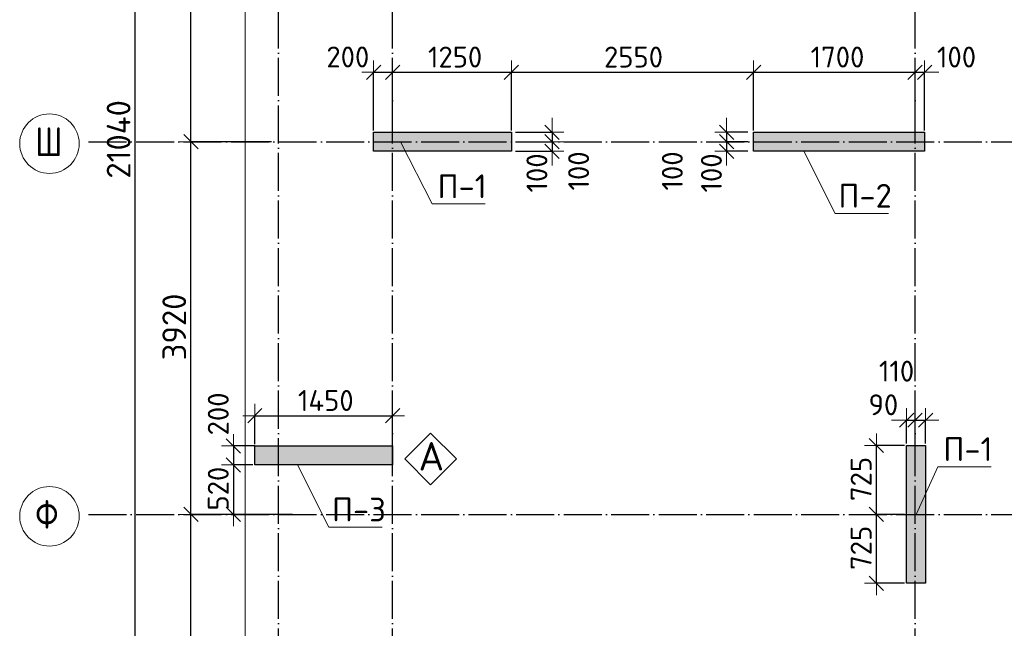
# Model space of a CAD drawing. Header units: millimetres. Extents: x -2725 to 87801, y 44707 to 71266.
# Tile 12 of 22: x 27275 to 37639, y 52142 to 58544. Entities that reach past the tile are written whole.
import ezdxf

# ---------------------------------------------------------------- set-up
doc = ezdxf.new("R2010")
doc.units = ezdxf.units.MM
doc.header["$PDMODE"] = 65
for name, pattern in [('______11', [500, 400, -50, 0, -50]), ('______3', [500, 400, -100]), ('______5', [1100, 800, -100, 100, -100])]:
    doc.linetypes.add(name, pattern=pattern)
for name, color, linetype, lineweight in [('Standard', 7, 'Continuous', 25), ('Балка_ общее', 7, '______3', 13), ('Высотная отметка (отверстия)', 7, 'Continuous', 13), ('Размерная линия_ общее', 7, 'Continuous', 13)]:
    doc.layers.add(name, color=color, linetype=linetype, lineweight=lineweight)
doc.layers.add('Осевая линия_ общее', color=7, linetype='______5', lineweight=13, true_color=0xa0a0a0)
doc.styles.add('ISOCPEUR', font='ISOCPEUR')
doc.dimstyles.new('DIMSTYLE_10', dxfattribs={"dimtxt": 220, "dimasz": 250, "dimexe": 0, "dimexo": 0, "dimgap": 110, "dimtad": 2, "dimdec": 0, "dimrnd": 5, "dimzin": 12, "dimdsep": 46, "dimtxsty": 'ISOCPEUR', "dimblk1": 'ALL_ML_STRICH', "dimblk2": 'ALL_ML_STRICH', "dimsah": 1, "dimcen": 0, "dimclrd": 7, "dimclre": 256, "dimclrt": 7, "dimadec": 0, "dimazin": 0, "dimtfac": 1, "dimtdec": 0, "dimtix": 1, "dimtmove": 2, "dimatfit": 3, "dimfxl": 0, "dimtzin": 0, "dimlwd": 0, "dimlwe": -3, "dimarcsym": 0})
doc.dimstyles.new('DIMSTYLE_13', dxfattribs={"dimtxt": 220, "dimasz": 250, "dimexe": 0, "dimexo": 0, "dimgap": 110, "dimtad": 2, "dimdec": 0, "dimrnd": 5, "dimzin": 12, "dimdsep": 46, "dimtxsty": 'ISOCPEUR', "dimblk1": 'ALL_ML_STRICH', "dimblk2": 'ALL_ML_STRICH', "dimsah": 1, "dimcen": 0, "dimclrd": 7, "dimclre": 256, "dimclrt": 7, "dimadec": 0, "dimazin": 0, "dimtfac": 1, "dimtdec": 0, "dimtix": 1, "dimtmove": 2, "dimatfit": 3, "dimfxl": 0, "dimtvp": 1.2, "dimtzin": 0, "dimlwd": 0, "dimlwe": -3, "dimarcsym": 0})
doc.dimstyles.new('DIMSTYLE_3', dxfattribs={"dimtxt": 250, "dimasz": 250, "dimexe": 0, "dimexo": 0, "dimgap": 125, "dimtad": 2, "dimdec": 0, "dimrnd": 5, "dimzin": 12, "dimdsep": 46, "dimtxsty": 'ISOCPEUR', "dimblk1": 'ALL_ML_STRICH', "dimblk2": 'ALL_ML_STRICH', "dimsah": 1, "dimcen": 0, "dimclrd": 7, "dimclre": 256, "dimclrt": 7, "dimadec": 0, "dimazin": 0, "dimtfac": 1, "dimtdec": 0, "dimtix": 1, "dimtmove": 2, "dimatfit": 3, "dimfxl": 0, "dimtzin": 0, "dimlwd": 0, "dimlwe": -3, "dimarcsym": 0})

# ---------------------------------------------------------------- blocks, each defined once
blk = doc.blocks.new('ALL_ML_STRICH')
at = {"color": 0, "linetype": 'ByBlock', "lineweight": -2}
for p, q in [((0, -0.5), (0, 0.5)), ((-1, 0), (0.5, 0)), ((-0.3, -0.3), (0.3, 0.3))]:
    blk.add_line(p, q, dxfattribs=at)
blk = doc.blocks.new('*D48')
at = {"layer": 'DEFPOINTS', "color": 7, "linetype": 'Continuous', "lineweight": 13, "transparency": 33554687}
for p in [(31000, 57991), (31000, 57360), (31200, 57360)]:
    blk.add_point(p, dxfattribs=at)
at = {"layer": 'Размерная линия_ общее', "color": 253, "linetype": 'Continuous', "lineweight": -2, "true_color": 0xa0a0a0, "transparency": 33554687}
for p, q in [((31000, 57380), (31000, 57991)), ((31200, 57380), (31200, 57991))]:
    blk.add_line(p, q, dxfattribs=at)
at = {"layer": 'Размерная линия_ общее', "color": 7, "linetype": 'Continuous', "lineweight": -2, "transparency": 33554687}
blk.add_line((31000, 57991), (31200, 57991), dxfattribs=at)
at = {"layer": 'Размерная линия_ общее', "color": 7, "linetype": 'Continuous', "lineweight": 13, "transparency": 33554687, "xscale": 250, "yscale": 250, "zscale": 250, "rotation": 180}
blk.add_blockref('ALL_ML_STRICH', (31000, 57991), dxfattribs=at)
at = {"layer": 'Размерная линия_ общее', "color": 7, "linetype": 'Continuous', "lineweight": 13, "transparency": 33554687, "xscale": 250, "yscale": 250, "zscale": 250}
blk.add_blockref('ALL_ML_STRICH', (31200, 57991), dxfattribs=at)
at = {"layer": 'Размерная линия_ общее', "color": 7, "linetype": 'Continuous', "lineweight": 13, "transparency": 33554687, "insert": (30729, 58152), "char_height": 220, "width": 660, "attachment_point": 5, "style": 'ISOCPEUR'}
blk.add_mtext('\\A1;{200}', dxfattribs=at)
blk = doc.blocks.new('*D49')
at = {"layer": 'DEFPOINTS', "color": 7, "linetype": 'Continuous', "lineweight": 13, "transparency": 33554687}
for p in [(31200, 57991), (31200, 57360), (32450, 57360)]:
    blk.add_point(p, dxfattribs=at)
at = {"layer": 'Размерная линия_ общее', "color": 253, "linetype": 'Continuous', "lineweight": -2, "true_color": 0xa0a0a0, "transparency": 33554687}
for p, q in [((31200, 57380), (31200, 57991)), ((32450, 57380), (32450, 57991))]:
    blk.add_line(p, q, dxfattribs=at)
at = {"layer": 'Размерная линия_ общее', "color": 7, "linetype": 'Continuous', "lineweight": -2, "transparency": 33554687}
blk.add_line((31200, 57991), (32450, 57991), dxfattribs=at)
at = {"layer": 'Размерная линия_ общее', "color": 7, "linetype": 'Continuous', "lineweight": 13, "transparency": 33554687, "xscale": 250, "yscale": 250, "zscale": 250, "rotation": 180}
blk.add_blockref('ALL_ML_STRICH', (31200, 57991), dxfattribs=at)
at = {"layer": 'Размерная линия_ общее', "color": 7, "linetype": 'Continuous', "lineweight": 13, "transparency": 33554687, "xscale": 250, "yscale": 250, "zscale": 250}
blk.add_blockref('ALL_ML_STRICH', (32450, 57991), dxfattribs=at)
at = {"layer": 'Размерная линия_ общее', "color": 7, "linetype": 'Continuous', "lineweight": 13, "transparency": 33554687, "insert": (31858, 58151), "char_height": 220, "width": 880, "attachment_point": 5, "style": 'ISOCPEUR'}
blk.add_mtext('\\A1;{1250}', dxfattribs=at)
blk = doc.blocks.new('*D50')
at = {"layer": 'DEFPOINTS', "color": 7, "linetype": 'Continuous', "lineweight": 13, "transparency": 33554687}
for p in [(32450, 57991), (32450, 57360), (35000, 57360)]:
    blk.add_point(p, dxfattribs=at)
at = {"layer": 'Размерная линия_ общее', "color": 253, "linetype": 'Continuous', "lineweight": -2, "true_color": 0xa0a0a0, "transparency": 33554687}
for p, q in [((32450, 57380), (32450, 57991)), ((35000, 57380), (35000, 57991))]:
    blk.add_line(p, q, dxfattribs=at)
at = {"layer": 'Размерная линия_ общее', "color": 7, "linetype": 'Continuous', "lineweight": -2, "transparency": 33554687}
blk.add_line((32450, 57991), (35000, 57991), dxfattribs=at)
at = {"layer": 'Размерная линия_ общее', "color": 7, "linetype": 'Continuous', "lineweight": 13, "transparency": 33554687, "xscale": 250, "yscale": 250, "zscale": 250, "rotation": 180}
blk.add_blockref('ALL_ML_STRICH', (32450, 57991), dxfattribs=at)
at = {"layer": 'Размерная линия_ общее', "color": 7, "linetype": 'Continuous', "lineweight": 13, "transparency": 33554687, "xscale": 250, "yscale": 250, "zscale": 250}
blk.add_blockref('ALL_ML_STRICH', (35000, 57991), dxfattribs=at)
at = {"layer": 'Размерная линия_ общее', "color": 7, "linetype": 'Continuous', "lineweight": 13, "transparency": 33554687, "insert": (33736, 58151), "char_height": 220, "width": 880, "attachment_point": 5, "style": 'ISOCPEUR'}
blk.add_mtext('\\A1;{2550}', dxfattribs=at)
blk = doc.blocks.new('*D51')
at = {"layer": 'DEFPOINTS', "color": 7, "linetype": 'Continuous', "lineweight": 13, "transparency": 33554687}
for p in [(35000, 57991), (35000, 57360), (36700, 57360)]:
    blk.add_point(p, dxfattribs=at)
at = {"layer": 'Размерная линия_ общее', "color": 253, "linetype": 'Continuous', "lineweight": -2, "true_color": 0xa0a0a0, "transparency": 33554687}
for p, q in [((35000, 57380), (35000, 57991)), ((36700, 57380), (36700, 57991))]:
    blk.add_line(p, q, dxfattribs=at)
at = {"layer": 'Размерная линия_ общее', "color": 7, "linetype": 'Continuous', "lineweight": -2, "transparency": 33554687}
blk.add_line((35000, 57991), (36700, 57991), dxfattribs=at)
at = {"layer": 'Размерная линия_ общее', "color": 7, "linetype": 'Continuous', "lineweight": 13, "transparency": 33554687, "xscale": 250, "yscale": 250, "zscale": 250, "rotation": 180}
blk.add_blockref('ALL_ML_STRICH', (35000, 57991), dxfattribs=at)
at = {"layer": 'Размерная линия_ общее', "color": 7, "linetype": 'Continuous', "lineweight": 13, "transparency": 33554687, "xscale": 250, "yscale": 250, "zscale": 250}
blk.add_blockref('ALL_ML_STRICH', (36700, 57991), dxfattribs=at)
at = {"layer": 'Размерная линия_ общее', "color": 7, "linetype": 'Continuous', "lineweight": 13, "transparency": 33554687, "insert": (35883, 58151), "char_height": 220, "width": 880, "attachment_point": 5, "style": 'ISOCPEUR'}
blk.add_mtext('\\A1;{1700}', dxfattribs=at)
blk = doc.blocks.new('*D52')
at = {"layer": 'DEFPOINTS', "color": 7, "linetype": 'Continuous', "lineweight": 13, "transparency": 33554687}
for p in [(36700, 57991), (36700, 57360), (36800, 57360)]:
    blk.add_point(p, dxfattribs=at)
at = {"layer": 'Размерная линия_ общее', "color": 253, "linetype": 'Continuous', "lineweight": -2, "true_color": 0xa0a0a0, "transparency": 33554687}
for p, q in [((36700, 57380), (36700, 57991)), ((36800, 57380), (36800, 57991))]:
    blk.add_line(p, q, dxfattribs=at)
at = {"layer": 'Размерная линия_ общее', "color": 7, "linetype": 'Continuous', "lineweight": -2, "transparency": 33554687}
blk.add_line((36700, 57991), (36800, 57991), dxfattribs=at)
at = {"layer": 'Размерная линия_ общее', "color": 7, "linetype": 'Continuous', "lineweight": 13, "transparency": 33554687, "xscale": 250, "yscale": 250, "zscale": 250}
blk.add_blockref('ALL_ML_STRICH', (36800, 57991), dxfattribs=at)
at = {"layer": 'Размерная линия_ общее', "color": 7, "linetype": 'Continuous', "lineweight": 13, "transparency": 33554687, "xscale": 250, "yscale": 250, "zscale": 250, "rotation": 180}
blk.add_blockref('ALL_ML_STRICH', (36700, 57991), dxfattribs=at)
at = {"layer": 'Размерная линия_ общее', "color": 7, "linetype": 'Continuous', "lineweight": 13, "transparency": 33554687, "insert": (37136, 58151), "char_height": 220, "width": 660, "attachment_point": 5, "style": 'ISOCPEUR'}
blk.add_mtext('\\A1;{100}', dxfattribs=at)
blk = doc.blocks.new('*D53')
at = {"layer": 'DEFPOINTS', "color": 7, "linetype": 'Continuous', "lineweight": 13, "transparency": 33554687}
for p in [(29750, 54378), (29750, 54060), (31200, 54060)]:
    blk.add_point(p, dxfattribs=at)
at = {"layer": 'Размерная линия_ общее', "color": 253, "linetype": 'Continuous', "lineweight": -2, "true_color": 0xa0a0a0, "transparency": 33554687}
for p, q in [((29750, 54080), (29750, 54378)), ((31200, 54080), (31200, 54378))]:
    blk.add_line(p, q, dxfattribs=at)
at = {"layer": 'Размерная линия_ общее', "color": 7, "linetype": 'Continuous', "lineweight": -2, "transparency": 33554687}
blk.add_line((29750, 54378), (31200, 54378), dxfattribs=at)
at = {"layer": 'Размерная линия_ общее', "color": 7, "linetype": 'Continuous', "lineweight": 13, "transparency": 33554687, "xscale": 250, "yscale": 250, "zscale": 250, "rotation": 180}
blk.add_blockref('ALL_ML_STRICH', (29750, 54378), dxfattribs=at)
at = {"layer": 'Размерная линия_ общее', "color": 7, "linetype": 'Continuous', "lineweight": 13, "transparency": 33554687, "xscale": 250, "yscale": 250, "zscale": 250}
blk.add_blockref('ALL_ML_STRICH', (31200, 54378), dxfattribs=at)
at = {"layer": 'Размерная линия_ общее', "color": 7, "linetype": 'Continuous', "lineweight": 13, "transparency": 33554687, "insert": (30497, 54538), "char_height": 220, "width": 880, "attachment_point": 5, "style": 'ISOCPEUR'}
blk.add_mtext('\\A1;{1450}', dxfattribs=at)
blk = doc.blocks.new('*D71')
at = {"layer": 'DEFPOINTS', "color": 7, "linetype": 'Continuous', "lineweight": 13, "transparency": 33554687}
for p in [(36610, 53340), (36292, 52615), (36610, 52615)]:
    blk.add_point(p, dxfattribs=at)
at = {"layer": 'Размерная линия_ общее', "color": 253, "linetype": 'Continuous', "lineweight": -2, "true_color": 0xa0a0a0, "transparency": 33554687}
for p, q in [((36590, 53340), (36292, 53340)), ((36590, 52615), (36292, 52615))]:
    blk.add_line(p, q, dxfattribs=at)
at = {"layer": 'Размерная линия_ общее', "color": 7, "linetype": 'Continuous', "lineweight": -2, "transparency": 33554687}
blk.add_line((36292, 52615), (36292, 53340), dxfattribs=at)
at = {"layer": 'Размерная линия_ общее', "color": 7, "linetype": 'Continuous', "lineweight": 13, "transparency": 33554687, "xscale": 250, "yscale": 250, "zscale": 250}
for p, rotation in [((36292, 53340), 90), ((36292, 52615), 270)]:
    blk.add_blockref('ALL_ML_STRICH', p, dxfattribs=dict(at, rotation=rotation))
at = {"layer": 'Размерная линия_ общее', "color": 7, "linetype": 'Continuous', "lineweight": 13, "transparency": 33554687, "insert": (36132, 52988), "char_height": 220, "width": 660, "attachment_point": 5, "rotation": 90, "style": 'ISOCPEUR'}
blk.add_mtext('\\A1;{725}', dxfattribs=at)
blk = doc.blocks.new('*D72')
at = {"layer": 'DEFPOINTS', "color": 7, "linetype": 'Continuous', "lineweight": 13, "transparency": 33554687}
for p in [(36610, 54065), (36292, 53340), (36610, 53340)]:
    blk.add_point(p, dxfattribs=at)
at = {"layer": 'Размерная линия_ общее', "color": 253, "linetype": 'Continuous', "lineweight": -2, "true_color": 0xa0a0a0, "transparency": 33554687}
for p, q in [((36590, 54065), (36292, 54065)), ((36590, 53340), (36292, 53340))]:
    blk.add_line(p, q, dxfattribs=at)
at = {"layer": 'Размерная линия_ общее', "color": 7, "linetype": 'Continuous', "lineweight": -2, "transparency": 33554687}
blk.add_line((36292, 53340), (36292, 54065), dxfattribs=at)
at = {"layer": 'Размерная линия_ общее', "color": 7, "linetype": 'Continuous', "lineweight": 13, "transparency": 33554687, "xscale": 250, "yscale": 250, "zscale": 250}
for p, rotation in [((36292, 54065), 90), ((36292, 53340), 270)]:
    blk.add_blockref('ALL_ML_STRICH', p, dxfattribs=dict(at, rotation=rotation))
at = {"layer": 'Размерная линия_ общее', "color": 7, "linetype": 'Continuous', "lineweight": 13, "transparency": 33554687, "insert": (36132, 53713), "char_height": 220, "width": 660, "attachment_point": 5, "rotation": 90, "style": 'ISOCPEUR'}
blk.add_mtext('\\A1;{725}', dxfattribs=at)
blk = doc.blocks.new('*D105')
at = {"layer": 'DEFPOINTS', "color": 7, "linetype": 'Continuous', "lineweight": 13, "transparency": 33554687}
for p in [(34716, 57360), (34961, 57360), (34961, 57260)]:
    blk.add_point(p, dxfattribs=at)
at = {"layer": 'Размерная линия_ общее', "color": 253, "linetype": 'Continuous', "lineweight": -2, "true_color": 0xa0a0a0, "transparency": 33554687}
for p, q in [((34941, 57360), (34716, 57360)), ((34941, 57260), (34716, 57260))]:
    blk.add_line(p, q, dxfattribs=at)
at = {"layer": 'Размерная линия_ общее', "color": 7, "linetype": 'Continuous', "lineweight": -2, "transparency": 33554687}
blk.add_line((34716, 57360), (34716, 57260), dxfattribs=at)
at = {"layer": 'Размерная линия_ общее', "color": 7, "linetype": 'Continuous', "lineweight": 13, "transparency": 33554687, "xscale": 250, "yscale": 250, "zscale": 250}
for p, rotation in [((34716, 57260), 270), ((34716, 57360), 90)]:
    blk.add_blockref('ALL_ML_STRICH', p, dxfattribs=dict(at, rotation=rotation))
at = {"layer": 'Размерная линия_ общее', "color": 7, "linetype": 'Continuous', "lineweight": 13, "transparency": 33554687, "insert": (34145, 56953), "char_height": 220, "width": 660, "attachment_point": 5, "rotation": 90, "style": 'ISOCPEUR'}
blk.add_mtext('\\A1;{100}', dxfattribs=at)
blk = doc.blocks.new('*D106')
at = {"layer": 'DEFPOINTS', "color": 7, "linetype": 'Continuous', "lineweight": 13, "transparency": 33554687}
for p in [(34716, 57260), (34961, 57260), (34961, 57160)]:
    blk.add_point(p, dxfattribs=at)
at = {"layer": 'Размерная линия_ общее', "color": 253, "linetype": 'Continuous', "lineweight": -2, "true_color": 0xa0a0a0, "transparency": 33554687}
for p, q in [((34941, 57260), (34716, 57260)), ((34941, 57160), (34716, 57160))]:
    blk.add_line(p, q, dxfattribs=at)
at = {"layer": 'Размерная линия_ общее', "color": 7, "linetype": 'Continuous', "lineweight": -2, "transparency": 33554687}
blk.add_line((34716, 57260), (34716, 57160), dxfattribs=at)
at = {"layer": 'Размерная линия_ общее', "color": 7, "linetype": 'Continuous', "lineweight": 13, "transparency": 33554687, "xscale": 250, "yscale": 250, "zscale": 250}
for p, rotation in [((34716, 57160), 270), ((34716, 57260), 90)]:
    blk.add_blockref('ALL_ML_STRICH', p, dxfattribs=dict(at, rotation=rotation))
at = {"layer": 'Размерная линия_ общее', "color": 7, "linetype": 'Continuous', "lineweight": 13, "transparency": 33554687, "insert": (34556, 56932), "char_height": 220, "width": 660, "attachment_point": 5, "rotation": 90, "style": 'ISOCPEUR'}
blk.add_mtext('\\A1;{100}', dxfattribs=at)
blk = doc.blocks.new('*D107')
at = {"layer": 'DEFPOINTS', "color": 7, "linetype": 'Continuous', "lineweight": 13, "transparency": 33554687}
for p in [(36610, 54331), (36610, 54065), (36700, 54065)]:
    blk.add_point(p, dxfattribs=at)
at = {"layer": 'Размерная линия_ общее', "color": 253, "linetype": 'Continuous', "lineweight": -2, "true_color": 0xa0a0a0, "transparency": 33554687}
for p, q in [((36610, 54085), (36610, 54331)), ((36700, 54085), (36700, 54331))]:
    blk.add_line(p, q, dxfattribs=at)
at = {"layer": 'Размерная линия_ общее', "color": 7, "linetype": 'Continuous', "lineweight": -2, "transparency": 33554687}
blk.add_line((36610, 54331), (36700, 54331), dxfattribs=at)
at = {"layer": 'Размерная линия_ общее', "color": 7, "linetype": 'Continuous', "lineweight": 13, "transparency": 33554687, "xscale": 250, "yscale": 250, "zscale": 250}
blk.add_blockref('ALL_ML_STRICH', (36700, 54331), dxfattribs=at)
at = {"layer": 'Размерная линия_ общее', "color": 7, "linetype": 'Continuous', "lineweight": 13, "transparency": 33554687, "xscale": 250, "yscale": 250, "zscale": 250, "rotation": 180}
blk.add_blockref('ALL_ML_STRICH', (36610, 54331), dxfattribs=at)
at = {"layer": 'Размерная линия_ общее', "color": 7, "linetype": 'Continuous', "lineweight": 13, "transparency": 33554687, "insert": (36366, 54493), "char_height": 220, "width": 440, "attachment_point": 5, "style": 'ISOCPEUR'}
blk.add_mtext('\\A1;{90}', dxfattribs=at)
blk = doc.blocks.new('*D108')
at = {"layer": 'DEFPOINTS', "color": 7, "linetype": 'Continuous', "lineweight": 13, "transparency": 33554687}
for p in [(36700, 54331), (36700, 54065), (36810, 54065)]:
    blk.add_point(p, dxfattribs=at)
at = {"layer": 'Размерная линия_ общее', "color": 253, "linetype": 'Continuous', "lineweight": -2, "true_color": 0xa0a0a0, "transparency": 33554687}
for p, q in [((36700, 54085), (36700, 54331)), ((36810, 54085), (36810, 54331))]:
    blk.add_line(p, q, dxfattribs=at)
at = {"layer": 'Размерная линия_ общее', "color": 7, "linetype": 'Continuous', "lineweight": -2, "transparency": 33554687}
blk.add_line((36700, 54331), (36810, 54331), dxfattribs=at)
at = {"layer": 'Размерная линия_ общее', "color": 7, "linetype": 'Continuous', "lineweight": 13, "transparency": 33554687, "xscale": 250, "yscale": 250, "zscale": 250}
blk.add_blockref('ALL_ML_STRICH', (36810, 54331), dxfattribs=at)
at = {"layer": 'Размерная линия_ общее', "color": 7, "linetype": 'Continuous', "lineweight": 13, "transparency": 33554687, "xscale": 250, "yscale": 250, "zscale": 250, "rotation": 180}
blk.add_blockref('ALL_ML_STRICH', (36700, 54331), dxfattribs=at)
at = {"layer": 'Размерная линия_ общее', "color": 7, "linetype": 'Continuous', "lineweight": 13, "transparency": 33554687, "insert": (36505, 54847), "char_height": 220, "width": 660, "attachment_point": 5, "style": 'ISOCPEUR'}
blk.add_mtext('\\A1;{110}', dxfattribs=at)
blk = doc.blocks.new('*D109')
at = {"layer": 'DEFPOINTS', "color": 7, "linetype": 'Continuous', "lineweight": 13, "transparency": 33554687}
for p in [(32474, 57360), (32879, 57360), (32474, 57260)]:
    blk.add_point(p, dxfattribs=at)
at = {"layer": 'Размерная линия_ общее', "color": 253, "linetype": 'Continuous', "lineweight": -2, "true_color": 0xa0a0a0, "transparency": 33554687}
for p, q in [((32494, 57360), (32879, 57360)), ((32494, 57260), (32879, 57260))]:
    blk.add_line(p, q, dxfattribs=at)
at = {"layer": 'Размерная линия_ общее', "color": 7, "linetype": 'Continuous', "lineweight": -2, "transparency": 33554687}
blk.add_line((32879, 57360), (32879, 57260), dxfattribs=at)
at = {"layer": 'Размерная линия_ общее', "color": 7, "linetype": 'Continuous', "lineweight": 13, "transparency": 33554687, "xscale": 250, "yscale": 250, "zscale": 250}
for p, rotation in [((32879, 57260), 270), ((32879, 57360), 90)]:
    blk.add_blockref('ALL_ML_STRICH', p, dxfattribs=dict(at, rotation=rotation))
at = {"layer": 'Размерная линия_ общее', "color": 7, "linetype": 'Continuous', "lineweight": 13, "transparency": 33554687, "insert": (33158, 56953), "char_height": 220, "width": 660, "attachment_point": 5, "rotation": 90, "style": 'ISOCPEUR'}
blk.add_mtext('\\A1;{100}', dxfattribs=at)
blk = doc.blocks.new('*D110')
at = {"layer": 'DEFPOINTS', "color": 7, "linetype": 'Continuous', "lineweight": 13, "transparency": 33554687}
for p in [(32474, 57260), (32879, 57260), (32474, 57160)]:
    blk.add_point(p, dxfattribs=at)
at = {"layer": 'Размерная линия_ общее', "color": 253, "linetype": 'Continuous', "lineweight": -2, "true_color": 0xa0a0a0, "transparency": 33554687}
for p, q in [((32494, 57260), (32879, 57260)), ((32494, 57160), (32879, 57160))]:
    blk.add_line(p, q, dxfattribs=at)
at = {"layer": 'Размерная линия_ общее', "color": 7, "linetype": 'Continuous', "lineweight": -2, "transparency": 33554687}
blk.add_line((32879, 57260), (32879, 57160), dxfattribs=at)
at = {"layer": 'Размерная линия_ общее', "color": 7, "linetype": 'Continuous', "lineweight": 13, "transparency": 33554687, "xscale": 250, "yscale": 250, "zscale": 250}
for p, rotation in [((32879, 57160), 270), ((32879, 57260), 90)]:
    blk.add_blockref('ALL_ML_STRICH', p, dxfattribs=dict(at, rotation=rotation))
at = {"layer": 'Размерная линия_ общее', "color": 7, "linetype": 'Continuous', "lineweight": 13, "transparency": 33554687, "insert": (32719, 56932), "char_height": 220, "width": 660, "attachment_point": 5, "rotation": 90, "style": 'ISOCPEUR'}
blk.add_mtext('\\A1;{100}', dxfattribs=at)
blk = doc.blocks.new('СЛОЖНЫЙ_ОБЪЕКТ_1')
at = {"layer": 'Standard', "color": 7, "linetype": 'Continuous', "lineweight": 13, "transparency": 33554687}
blk.add_lwpolyline([(31600, 54195), (31872, 53923), (31600, 53650), (31328, 53923), (31600, 54195)], close=True, dxfattribs=at)
at = {"layer": 'Standard', "color": 7, "linetype": 'Continuous', "lineweight": 13, "transparency": 33554687, "insert": (31473, 53951), "char_height": 300, "width": 392.73, "attachment_point": 4, "style": 'ISOCPEUR'}
blk.add_mtext('\\A1;{\\fISOCPEUR|i0|b0;\\H300.000000;\\W1.000000;\\C7;А}\\P', dxfattribs=at)
blk = doc.blocks.new('*D148')
at = {"layer": 'DEFPOINTS', "color": 7, "linetype": 'Continuous', "lineweight": 13, "transparency": 33554687}
for p in [(28774, 67780), (28160, 46740), (28491, 46740)]:
    blk.add_point(p, dxfattribs=at)
at = {"layer": 'Балка_ общее', "color": 251, "linetype": 'Continuous', "lineweight": -2, "true_color": 0x656565, "transparency": 33554687}
for p, q in [((28764, 67780), (28491, 67780)), ((28170, 46740), (28491, 46740))]:
    blk.add_line(p, q, dxfattribs=at)
at = {"layer": 'Балка_ общее', "color": 7, "linetype": 'Continuous', "lineweight": -2, "transparency": 33554687}
blk.add_line((28491, 46740), (28491, 67780), dxfattribs=at)
at = {"layer": 'Балка_ общее', "color": 7, "linetype": 'Continuous', "lineweight": 13, "transparency": 33554687, "xscale": 250, "yscale": 250, "zscale": 250}
for p, rotation in [((28491, 67780), 90), ((28491, 46740), 270)]:
    blk.add_blockref('ALL_ML_STRICH', p, dxfattribs=dict(at, rotation=rotation))
at = {"layer": 'Балка_ общее', "color": 7, "linetype": 'Continuous', "lineweight": 13, "transparency": 33554687, "insert": (28316, 57285), "char_height": 250, "width": 1250, "attachment_point": 5, "rotation": 90, "style": 'ISOCPEUR'}
blk.add_mtext('\\A1;{21040}', dxfattribs=at)
blk = doc.blocks.new('*D150')
at = {"layer": 'DEFPOINTS', "color": 7, "linetype": 'Continuous', "lineweight": 13, "transparency": 33554687}
for p in [(30156, 53340), (29077, 50040), (29732, 50040)]:
    blk.add_point(p, dxfattribs=at)
at = {"layer": 'Балка_ общее', "color": 251, "linetype": 'Continuous', "lineweight": -2, "true_color": 0x656565, "transparency": 33554687}
for p, q in [((30146, 53340), (29077, 53340)), ((29722, 50040), (29077, 50040))]:
    blk.add_line(p, q, dxfattribs=at)
at = {"layer": 'Балка_ общее', "color": 7, "linetype": 'Continuous', "lineweight": -2, "transparency": 33554687}
blk.add_line((29077, 50040), (29077, 53340), dxfattribs=at)
at = {"layer": 'Балка_ общее', "color": 7, "linetype": 'Continuous', "lineweight": 13, "transparency": 33554687, "xscale": 250, "yscale": 250, "zscale": 250}
for p, rotation in [((29077, 53340), 90), ((29077, 50040), 270)]:
    blk.add_blockref('ALL_ML_STRICH', p, dxfattribs=dict(at, rotation=rotation))
at = {"layer": 'Балка_ общее', "color": 7, "linetype": 'Continuous', "lineweight": 13, "transparency": 33554687, "insert": (28902, 51702), "char_height": 250, "width": 1000, "attachment_point": 5, "rotation": 90, "style": 'ISOCPEUR'}
blk.add_mtext('\\A1;{3300}', dxfattribs=at)
blk = doc.blocks.new('*D151')
at = {"layer": 'DEFPOINTS', "color": 7, "linetype": 'Continuous', "lineweight": 13, "transparency": 33554687}
for p in [(29934, 57260), (29077, 53340), (30156, 53340)]:
    blk.add_point(p, dxfattribs=at)
at = {"layer": 'Балка_ общее', "color": 251, "linetype": 'Continuous', "lineweight": -2, "true_color": 0x656565, "transparency": 33554687}
for p, q in [((29924, 57260), (29077, 57260)), ((30146, 53340), (29077, 53340))]:
    blk.add_line(p, q, dxfattribs=at)
at = {"layer": 'Балка_ общее', "color": 7, "linetype": 'Continuous', "lineweight": -2, "transparency": 33554687}
blk.add_line((29077, 53340), (29077, 57260), dxfattribs=at)
at = {"layer": 'Балка_ общее', "color": 7, "linetype": 'Continuous', "lineweight": 13, "transparency": 33554687, "xscale": 250, "yscale": 250, "zscale": 250}
for p, rotation in [((29077, 57260), 90), ((29077, 53340), 270)]:
    blk.add_blockref('ALL_ML_STRICH', p, dxfattribs=dict(at, rotation=rotation))
at = {"layer": 'Балка_ общее', "color": 7, "linetype": 'Continuous', "lineweight": 13, "transparency": 33554687, "insert": (28902, 55312), "char_height": 250, "width": 1000, "attachment_point": 5, "rotation": 90, "style": 'ISOCPEUR'}
blk.add_mtext('\\A1;{3920}', dxfattribs=at)
blk = doc.blocks.new('*D152')
at = {"layer": 'DEFPOINTS', "color": 7, "linetype": 'Continuous', "lineweight": 13, "transparency": 33554687}
for p in [(30024, 61180), (29077, 57260), (29934, 57260)]:
    blk.add_point(p, dxfattribs=at)
at = {"layer": 'Балка_ общее', "color": 251, "linetype": 'Continuous', "lineweight": -2, "true_color": 0x656565, "transparency": 33554687}
for p, q in [((30014, 61180), (29077, 61180)), ((29924, 57260), (29077, 57260))]:
    blk.add_line(p, q, dxfattribs=at)
at = {"layer": 'Балка_ общее', "color": 7, "linetype": 'Continuous', "lineweight": -2, "transparency": 33554687}
blk.add_line((29077, 57260), (29077, 61180), dxfattribs=at)
at = {"layer": 'Балка_ общее', "color": 7, "linetype": 'Continuous', "lineweight": 13, "transparency": 33554687, "xscale": 250, "yscale": 250, "zscale": 250}
for p, rotation in [((29077, 61180), 90), ((29077, 57260), 270)]:
    blk.add_blockref('ALL_ML_STRICH', p, dxfattribs=dict(at, rotation=rotation))
at = {"layer": 'Балка_ общее', "color": 7, "linetype": 'Continuous', "lineweight": 13, "transparency": 33554687, "insert": (28902, 59232), "char_height": 250, "width": 1000, "attachment_point": 5, "rotation": 90, "style": 'ISOCPEUR'}
blk.add_mtext('\\A1;{3920}', dxfattribs=at)
blk = doc.blocks.new('СЛОЖНЫЙ_ОБЪЕКТ_3')
at = {"layer": 'Осевая линия_ общее', "color": 253, "linetype": '______11', "lineweight": -3, "true_color": 0xa0a0a0, "transparency": 33554687}
for p, q in [((30000, 45740), (30000, 69780)), ((31200, 45740), (31200, 69780)), ((36700, 45740), (36700, 69780)), ((28000, 57260), (44790, 57260)), ((28000, 53340), (44790, 53340))]:
    blk.add_line(p, q, dxfattribs=at)
at = {"layer": 'Осевая линия_ общее', "color": 7, "linetype": 'Continuous', "lineweight": 13, "transparency": 33554687}
for centre in [(27588, 57240), (27588, 53320)]:
    blk.add_circle(centre, 313, dxfattribs=at)
at = {"layer": 'Осевая линия_ общее', "color": 7, "linetype": 'Continuous', "lineweight": 13, "transparency": 33554687, "char_height": 300, "width": 425, "attachment_point": 7, "style": 'ISOCPEUR'}
for s, insert in [('\\W0.83;Ш', (27438, 57110)), ('\\W0.83;Ф', (27438, 53190))]:
    blk.add_mtext(s, dxfattribs=dict(at, insert=insert))
blk = doc.blocks.new('*D178')
at = {"layer": 'DEFPOINTS', "color": 7, "linetype": 'Continuous', "lineweight": 13, "transparency": 33554687}
for p in [(29525, 54060), (29770, 54060), (29750, 53860)]:
    blk.add_point(p, dxfattribs=at)
at = {"layer": 'Размерная линия_ общее', "color": 253, "linetype": 'Continuous', "lineweight": -2, "true_color": 0xa0a0a0, "transparency": 33554687}
for p, q in [((29750, 54060), (29525, 54060)), ((29730, 53860), (29525, 53860))]:
    blk.add_line(p, q, dxfattribs=at)
at = {"layer": 'Размерная линия_ общее', "color": 7, "linetype": 'Continuous', "lineweight": -2, "transparency": 33554687}
blk.add_line((29525, 54060), (29525, 53860), dxfattribs=at)
at = {"layer": 'Размерная линия_ общее', "color": 7, "linetype": 'Continuous', "lineweight": 13, "transparency": 33554687, "xscale": 250, "yscale": 250, "zscale": 250}
for p, rotation in [((29525, 54060), 90), ((29525, 53860), 270)]:
    blk.add_blockref('ALL_ML_STRICH', p, dxfattribs=dict(at, rotation=rotation))
at = {"layer": 'Размерная линия_ общее', "color": 7, "linetype": 'Continuous', "lineweight": 13, "transparency": 33554687, "insert": (29365, 54397), "char_height": 220, "width": 660, "attachment_point": 5, "rotation": 90, "style": 'ISOCPEUR'}
blk.add_mtext('\\A1;{200}', dxfattribs=at)
blk = doc.blocks.new('*D179')
at = {"layer": 'DEFPOINTS', "color": 7, "linetype": 'Continuous', "lineweight": 13, "transparency": 33554687}
for p in [(29525, 53860), (29750, 53860), (29589, 53340)]:
    blk.add_point(p, dxfattribs=at)
at = {"layer": 'Размерная линия_ общее', "color": 253, "linetype": 'Continuous', "lineweight": -2, "true_color": 0xa0a0a0, "transparency": 33554687}
for p, q in [((29730, 53860), (29525, 53860)), ((29569, 53340), (29525, 53340))]:
    blk.add_line(p, q, dxfattribs=at)
at = {"layer": 'Размерная линия_ общее', "color": 7, "linetype": 'Continuous', "lineweight": -2, "transparency": 33554687}
blk.add_line((29525, 53860), (29525, 53340), dxfattribs=at)
at = {"layer": 'Размерная линия_ общее', "color": 7, "linetype": 'Continuous', "lineweight": 13, "transparency": 33554687, "xscale": 250, "yscale": 250, "zscale": 250}
for p, rotation in [((29525, 53860), 90), ((29525, 53340), 270)]:
    blk.add_blockref('ALL_ML_STRICH', p, dxfattribs=dict(at, rotation=rotation))
at = {"layer": 'Размерная линия_ общее', "color": 7, "linetype": 'Continuous', "lineweight": 13, "transparency": 33554687, "insert": (29365, 53611), "char_height": 220, "width": 660, "attachment_point": 5, "rotation": 90, "style": 'ISOCPEUR'}
blk.add_mtext('\\A1;{520}', dxfattribs=at)

msp = doc.modelspace()

# ---------------------------------------------------------------- hatches: boundary and pattern name
at = {"linetype": 'Continuous', "lineweight": 13, "transparency": 33554687}
for points in [[(31000, 57360), (31000, 57160), (32450, 57160), (32450, 57360)], [(35000, 57360), (35000, 57160), (36800, 57160), (36800, 57360)], [(29750, 54060), (29750, 53860), (31200, 53860), (31200, 54060)], [(36610, 52615), (36810, 52615), (36810, 54065), (36610, 54065)]]:
    msp.add_hatch(color=7, dxfattribs=at).paths.add_polyline_path(points)

# ---------------------------------------------------------------- linework, layer by layer
at = {"color": 7, "linetype": 'Continuous', "lineweight": -3, "transparency": 33554687}
for p, q in [((31000, 57160), (31000, 57360)), ((31000, 57360), (32450, 57360)), ((32450, 57360), (32450, 57160)), ((35000, 57160), (35000, 57360)), ((35000, 57360), (36800, 57360)), ((36800, 57360), (36800, 57160)), ((32450, 57160), (31000, 57160)), ((36800, 57160), (35000, 57160)), ((29750, 53860), (29750, 54060)), ((29750, 54060), (31200, 54060)), ((31200, 54060), (31200, 53860)), ((36610, 52615), (36610, 54065)), ((36610, 54065), (36810, 54065)), ((36810, 54065), (36810, 52615)), ((31200, 53860), (29750, 53860)), ((36810, 52615), (36610, 52615))]:
    msp.add_line(p, q, dxfattribs=at)
at = {"layer": 'Standard', "color": 7, "linetype": 'Continuous', "lineweight": 13, "transparency": 33554687}
msp.add_lwpolyline([(29650, 46540), (46020, 46540), (46020, 67980), (29650, 67980), (29650, 46540)], dxfattribs=at)
at = {"layer": 'Высотная отметка (отверстия)', "color": 7, "linetype": 'Continuous', "lineweight": 13, "transparency": 33554687}
for points in [[(31285, 57260), (31616.2, 56606.5), (32176.2, 56606.5)], [(35527.5, 57160), (35858.7, 56506.5), (36418.7, 56506.5)], [(30199.4, 53860), (30530.6, 53206.5), (31090.6, 53206.5)], [(36710, 53340), (36940.7, 53841.9), (37500.7, 53841.9)]]:
    msp.add_lwpolyline(points, dxfattribs=at)

# ---------------------------------------------------------------- block references
at = {"layer": 'Standard', "color": 7, "linetype": 'Continuous', "lineweight": 13, "transparency": 33554687}
msp.add_blockref('СЛОЖНЫЙ_ОБЪЕКТ_1', (0, 0), dxfattribs=at)
at = {"layer": 'Осевая линия_ общее', "color": 253, "linetype": '______11', "lineweight": -3, "true_color": 0xa0a0a0, "transparency": 33554687}
msp.add_blockref('СЛОЖНЫЙ_ОБЪЕКТ_3', (0, 0), dxfattribs=at)

# ---------------------------------------------------------------- texts
at = {"layer": 'Высотная отметка (отверстия)', "color": 7, "linetype": 'Continuous', "lineweight": 13, "transparency": 33554687, "char_height": 250, "attachment_point": 8, "style": 'ISOCPEUR'}
for s, insert, width in [('\\A1;{\\fISOCPEUR|i0|b0;\\H250.000000;\\W1.000000;\\C7;П-1}\\P', (31931.2, 56666.5), 604.167), ('\\A1;{\\fISOCPEUR|i0|b0;\\H250.000000;\\W1.000000;\\C7;П-2}\\P', (36173.7, 56566.5), 664.583), ('\\A1;{\\fISOCPEUR|i0|b0;\\H250.000000;\\W1.000000;\\C7;П-1}\\P', (37255.7, 53901.9), 604.167), ('\\A1;{\\fISOCPEUR|i0|b0;\\H250.000000;\\W1.000000;\\C7;П-3}\\P', (30845.6, 53266.5), 664.583)]:
    msp.add_mtext(s, dxfattribs=dict(at, insert=insert, width=width))

# ---------------------------------------------------------------- dimensions: what is measured, and where the dimension line sits
at = {"layer": 'Балка_ общее', "color": 7, "linetype": 'Continuous', "lineweight": 13, "transparency": 33554687}
for base, p1, p2, picture, middle in [((28491.4, 67780), (28170, 46740), (28763.8, 67780), '*D148', (28316.4, 57285)), ((29076.9, 61180), (29924.1, 57260), (30013.5, 61180), '*D152', (28901.9, 59232.5)), ((29076.9, 57260), (30145.8, 53340), (29924.1, 57260), '*D151', (28901.9, 55312.5)), ((29076.9, 53340), (29722.5, 50040), (30145.8, 53340), '*D150', (28901.9, 51702.5))]:
    dim = msp.add_linear_dim(base=base, p1=p1, p2=p2, angle=90, dimstyle='DIMSTYLE_3', override={"dimpost": '<>', "dimclrd": 7, "dimclre": 251, "dimclrt": 7, "dimlwd": 0, "dimlwe": 65533}, dxfattribs=at)
    dim.commit()
    dim.dimension.update_dxf_attribs({"geometry": picture, "text_midpoint": middle, "dimtype": 160})
at = {"layer": 'Размерная линия_ общее', "color": 7, "linetype": 'Continuous', "lineweight": 13, "transparency": 33554687}
for base, p1, p2, dimstyle, picture, middle in [((31200, 57991), (31000, 57380), (31200, 57380), 'DIMSTYLE_13', '*D48', (30728.6, 58152.1)), ((32450, 57991), (31200, 57380), (32450, 57380), 'DIMSTYLE_10', '*D49', (31858, 58151)), ((35000, 57991), (32450, 57380), (35000, 57380), 'DIMSTYLE_10', '*D50', (33736, 58151)), ((36700, 57991), (35000, 57380), (36700, 57380), 'DIMSTYLE_10', '*D51', (35883, 58151)), ((36800, 57991), (36700, 57380), (36800, 57380), 'DIMSTYLE_13', '*D52', (37136, 58151.2)), ((36810, 54330.9), (36700, 54085), (36810, 54085), 'DIMSTYLE_13', '*D108', (36505, 54847)), ((31200, 54377.6), (29750, 54080), (31200, 54080), 'DIMSTYLE_10', '*D53', (30497, 54537.6)), ((36700, 54330.9), (36610, 54085), (36700, 54085), 'DIMSTYLE_13', '*D107', (36366.4, 54492.5))]:
    dim = msp.add_linear_dim(base=base, p1=p1, p2=p2, dimstyle=dimstyle, override={"dimpost": '<>', "dimclrd": 7, "dimclre": 253, "dimclrt": 7, "dimlwd": 0, "dimlwe": 65533}, dxfattribs=at)
    dim.commit()
    dim.dimension.update_dxf_attribs({"geometry": picture, "text_midpoint": middle, "dimtype": 160})
for base, p1, p2, angle, dimstyle, picture, middle in [((32878.7, 57260), (32493.6, 57360), (32493.6, 57260), 270, 'DIMSTYLE_13', '*D109', (33157.6, 56952.6)), ((34716.1, 57260), (34941.2, 57360), (34941.2, 57260), 270, 'DIMSTYLE_13', '*D105', (34145, 56952.6)), ((32878.7, 57160), (32493.6, 57260), (32493.6, 57160), 270, 'DIMSTYLE_13', '*D110', (32718.8, 56932.3)), ((34716.1, 57160), (34941.2, 57260), (34941.2, 57160), 270, 'DIMSTYLE_13', '*D106', (34556.2, 56932.3)), ((29524.9, 53860), (29750, 54060), (29730, 53860), 270, 'DIMSTYLE_13', '*D178', (29364.9, 54396.8)), ((36291.8, 54065), (36590, 53340), (36590, 54065), 90, 'DIMSTYLE_10', '*D72', (36131.8, 53713.5)), ((29524.9, 53340), (29730, 53860), (29568.9, 53340), 270, 'DIMSTYLE_13', '*D179', (29364.9, 53611)), ((36291.8, 53340), (36590, 52615), (36590, 53340), 90, 'DIMSTYLE_10', '*D71', (36131.8, 52988.5))]:
    dim = msp.add_linear_dim(base=base, p1=p1, p2=p2, angle=angle, dimstyle=dimstyle, override={"dimpost": '<>', "dimclrd": 7, "dimclre": 253, "dimclrt": 7, "dimlwd": 0, "dimlwe": 65533}, dxfattribs=at)
    dim.commit()
    dim.dimension.update_dxf_attribs({"geometry": picture, "text_midpoint": middle, "dimtype": 160})

doc.saveas('drawing.dxf')
